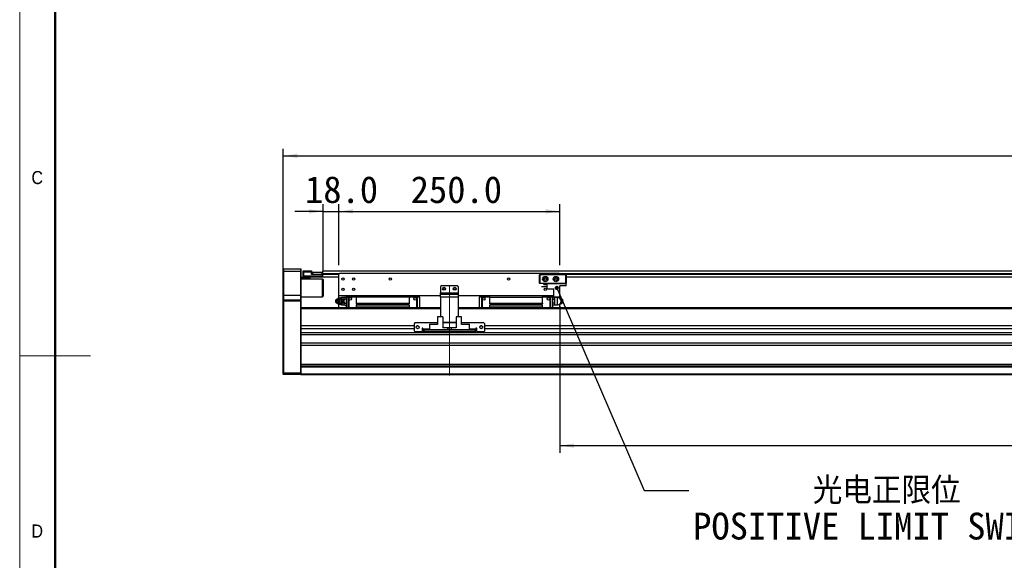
# Model space of a CAD drawing. Header units: millimetres. Extents: x 40 to 3331, y 40 to 2336.
# Tile 2 of 11: x 40 to 1154, y 957 to 1568. Entities that reach past the tile are written whole.
import ezdxf

# ---------------------------------------------------------------- set-up
doc = ezdxf.new("R2010")
doc.units = ezdxf.units.MM
doc.header["$LTSCALE"] = 8
doc.linetypes.add('CENTERX2', pattern=[20.32, 12.7, -2.54, 2.54, -2.54])
doc.layers.add('DIMNS', color=7, linetype='Continuous')
doc.styles.add('SLDTEXTSTYLE0', font='Gothic.ttf', dxfattribs={"width": 0.913})
doc.styles.add('SLDTEXTSTYLE7', font='txt')
doc.styles.add('SLDTEXTSTYLE8', font='txt', dxfattribs={"bigfont": 'bigfont'})
doc.dimstyles.new('SLDDIMSTYLE0', dxfattribs={"dimtxt": 30.4, "dimasz": 16, "dimexe": 0, "dimexo": 0.0625, "dimgap": 7.6, "dimtad": 2, "dimdec": 1, "dimrnd": 1e-09, "dimzin": 4, "dimdsep": 46, "dimtxsty": 'SLDTEXTSTYLE7', "dimsah": 1, "dimcen": 0.09, "dimadec": 0, "dimazin": 1, "dimtfac": 1, "dimtdec": 1, "dimtmove": 0, "dimatfit": 0, "dimfxl": 0, "dimfrac": 2, "dimtolj": 1, "dimtzin": 12, "dimarcsym": 0})
doc.dimstyles.new('SLDDIMSTYLE1', dxfattribs={"dimtxt": 30.4, "dimasz": 16, "dimexe": 0, "dimexo": 0.0625, "dimgap": 7.6, "dimtad": 2, "dimdec": 1, "dimrnd": 1e-09, "dimzin": 4, "dimdsep": 46, "dimtxsty": 'SLDTEXTSTYLE7', "dimsah": 1, "dimcen": 0.09, "dimadec": 0, "dimazin": 1, "dimtfac": 1, "dimtdec": 1, "dimtofl": 0, "dimtmove": 0, "dimatfit": 3, "dimfxl": 0, "dimfrac": 2, "dimtolj": 1, "dimtzin": 12, "dimarcsym": 0})
doc.dimstyles.new('SLDDIMSTYLE4', dxfattribs={"dimtxt": 0.18, "dimasz": 4.8, "dimexe": 0, "dimexo": 0.0625, "dimgap": 0, "dimtad": 0, "dimtih": 1, "dimtoh": 1, "dimdec": 0, "dimrnd": 1e-09, "dimzin": 0, "dimdsep": 46, "dimtxsty": 'Standard', "dimblk1": 'DOT', "dimblk2": 'DOT', "dimsah": 1, "dimcen": 0.09, "dimadec": 0, "dimazin": 0, "dimtfac": 4.8, "dimtdec": 0, "dimtofl": 0, "dimtmove": 0, "dimatfit": 3, "dimldrblk": 'DOT', "dimfxl": 0, "dimfrac": 2, "dimtolj": 1, "dimtzin": 0, "dimarcsym": 0})

# ---------------------------------------------------------------- blocks, each defined once
blk = doc.blocks.new('_D_8')
at = {"layer": 'DIMNS'}
for p, q in [((338.3, 1260.1), (338.3, 1422.4)), ((2514.3, 1260.1), (2514.3, 1422.4)), ((338.3, 1414.4), (2514.3, 1414.4))]:
    blk.add_line(p, q, dxfattribs=at)
for points in [[(338.3, 1414.4), (354.3, 1412), (354.3, 1416.8)], [(2514.3, 1414.4), (2498.3, 1416.8), (2498.3, 1412)]]:
    blk.add_solid(points, dxfattribs=at)
at = {"layer": 'DIMNS', "insert": (1371.6, 1454.3), "char_height": 30.4, "attachment_point": 1, "style": 'SLDTEXTSTYLE7'}
blk.add_mtext('2176.0', dxfattribs=at)
blk = doc.blocks.new('_D_10')
at = {"layer": 'DIMNS'}
for p, q in [((401.3, 1290.6), (401.3, 1359.5)), ((651.3, 1290.6), (651.3, 1359.5)), ((401.3, 1351.5), (651.3, 1351.5))]:
    blk.add_line(p, q, dxfattribs=at)
for points in [[(401.3, 1351.5), (417.3, 1349.1), (417.3, 1353.9)], [(651.3, 1351.5), (635.3, 1353.9), (635.3, 1349.1)]]:
    blk.add_solid(points, dxfattribs=at)
at = {"layer": 'DIMNS', "insert": (482.5, 1391.4), "char_height": 30.4, "attachment_point": 1, "style": 'SLDTEXTSTYLE7'}
blk.add_mtext('250.0', dxfattribs=at)
blk = doc.blocks.new('_D_11')
at = {"layer": 'DIMNS'}
for p, q in [((383.3, 1284.6), (383.3, 1359.5)), ((401.3, 1290.6), (401.3, 1359.5)), ((383.3, 1351.5), (351.3, 1351.5)), ((383.3, 1351.5), (401.3, 1351.5)), ((401.3, 1351.5), (433.3, 1351.5))]:
    blk.add_line(p, q, dxfattribs=at)
for points in [[(383.3, 1351.5), (367.3, 1353.9), (367.3, 1349.1)], [(401.3, 1351.5), (417.3, 1349.1), (417.3, 1353.9)]]:
    blk.add_solid(points, dxfattribs=at)
at = {"layer": 'DIMNS', "insert": (362.9, 1391.4), "char_height": 30.4, "attachment_point": 1, "style": 'SLDTEXTSTYLE7'}
blk.add_mtext('18.0', dxfattribs=at)
blk = doc.blocks.new('_D_12')
at = {"layer": 'DIMNS'}
for p, q in [((651.3, 1244.2), (651.3, 1078.4)), ((2171.3, 1240.7), (2171.3, 1078.4)), ((651.3, 1086.4), (2171.3, 1086.4))]:
    blk.add_line(p, q, dxfattribs=at)
for points in [[(651.3, 1086.4), (667.3, 1084), (667.3, 1088.8)], [(2171.3, 1086.4), (2155.3, 1088.8), (2155.3, 1084)]]:
    blk.add_solid(points, dxfattribs=at)
at = {"layer": 'DIMNS', "char_height": 30.4, "attachment_point": 1, "style": 'SLDTEXTSTYLE7'}
for s, insert in [('Stroke T=', (1283.8, 1126.3)), ('1520.0', (1459.4, 1126.3))]:
    blk.add_mtext(s, dxfattribs=dict(at, insert=insert))
blk = doc.blocks.new('SW_NOTE_5')
at = {"layer": 'DIMNS', "color": 0, "char_height": 30.4, "attachment_point": 1}
for s, insert, style in [('     光电正限位', (4.7, 15), 'SLDTEXTSTYLE8'), ('POSITIVE LIMIT SWITCH', (4.7, -25.2), 'SLDTEXTSTYLE7')]:
    blk.add_mtext(s, dxfattribs=dict(at, insert=insert, style=style))
blk = doc.blocks.new('_DOT')
at = {"color": 0, "linetype": 'ByBlock', "lineweight": -2}
blk.add_line((-0.5, 0), (-1, 0), dxfattribs=at)
at = {"color": 0, "linetype": 'ByBlock', "const_width": 0.5}
blk.add_lwpolyline([(-0.25, 0, 1), (0.25, 0, 1)], format="xyb", close=True, dxfattribs=at)

msp = doc.modelspace()

# ---------------------------------------------------------------- linework, layer by layer
at = {"color": 7, "linetype": 'Continuous', "lineweight": 18}
for p, q in [((40, 2336), (40, 40)), ((80, 2296), (80, 80)), ((40, 1188), (120, 1188))]:
    msp.add_line(p, q, dxfattribs=at)
at = {"color": 7, "linetype": 'Continuous', "lineweight": 50}
msp.add_line((80, 2296), (80, 80), dxfattribs=at)
at = {"color": 7, "linetype": 'Continuous', "lineweight": 25}
for p, q in [((338.648674, 1286.3955843), (338.3486838, 1286.0955867)), ((338.3486838, 1283.3955857), (338.3486838, 1286.0955867)), ((338.648674, 1283.3955857), (338.3486838, 1283.3955857)), ((338.3486838, 1256.3955869), (338.3486838, 1283.3955857)), ((338.648674, 1286.3955843), (338.648674, 1283.3955857)), ((338.648674, 1286.3955843), (358.0486745, 1286.3955843)), ((338.648674, 1283.3955857), (338.648674, 1256.3955869)), ((358.0486745, 1283.3955857), (338.648674, 1283.3955857)), ((358.0486745, 1283.3955857), (358.0486745, 1286.3955843)), ((358.0486745, 1286.3955843), (358.3486647, 1286.0955867)), ((358.0486745, 1256.3955869), (358.0486745, 1283.3955857)), ((358.0486745, 1283.3955857), (358.3486647, 1283.3955857)), ((358.3486647, 1286.0955867), (358.3486647, 1283.3955857)), ((358.3486647, 1283.3955857), (358.3486647, 1256.3955869)), ((360.8486623, 1284.0955901), (361.1487121, 1284.3955877)), ((360.8486623, 1282.8955847), (360.8486623, 1284.0955901)), ((360.8486623, 1278.3955905), (360.8486623, 1282.8955847)), ((360.8486623, 1282.8955847), (361.1487121, 1282.8955847)), ((361.1487121, 1284.3955877), (361.1487121, 1282.8955847)), ((361.1487121, 1284.3955877), (370.348689, 1284.3955877)), ((370.348689, 1282.8955847), (361.1487121, 1282.8955847)), ((361.1487121, 1282.8955847), (361.1487121, 1278.3955905)), ((370.348689, 1284.3955877), (370.348689, 1282.8955847)), ((370.348689, 1280.0955894), (370.348689, 1282.8955847)), ((370.8487124, 1280.5955905), (370.8487124, 1282.5955871)), ((370.8487124, 1282.5955871), (371.3486762, 1282.5955871)), ((371.3486762, 1282.5955871), (371.3486762, 1280.5955905)), ((371.3486762, 1282.5955871), (382.3486538, 1282.5955871)), ((382.3486538, 1280.5955905), (382.3486538, 1282.5955871)), ((382.3486538, 1282.5955871), (382.8486771, 1282.5955871)), ((2468.8487024, 1283.7455842), (382.8486771, 1283.7455842)), ((382.8486771, 1283.7455842), (382.8486771, 1282.5955871)), ((382.8486771, 1282.5955871), (382.8486771, 1282.4038985)), ((382.8486771, 1282.4038985), (382.8486771, 1280.7455855)), ((358.3486647, 1276.8955874), (361.1487121, 1276.8955874)), ((368.3486552, 1275.8955854), (358.3486647, 1275.8955854)), ((382.8486771, 1274.8955908), (358.3486647, 1274.8955908)), ((360.8486623, 1277.1955851), (360.8486623, 1278.3955905)), ((361.1487121, 1278.3955905), (360.8486623, 1278.3955905)), ((361.1487121, 1276.8955874), (360.8486623, 1277.1955851)), ((361.1487121, 1278.3955905), (361.1487121, 1276.8955874)), ((361.1487121, 1278.3955905), (382.5486869, 1278.3955905)), ((382.5486869, 1276.8955874), (361.1487121, 1276.8955874)), ((368.3486552, 1276.8955874), (368.3486552, 1275.8955854)), ((368.3486552, 1275.8955854), (368.3486552, 1274.8955908)), ((370.348689, 1280.3955871), (382.5486869, 1280.3955871)), ((382.5486869, 1280.0955894), (370.348689, 1280.0955894)), ((370.8487124, 1280.3955871), (370.8487124, 1280.5955905)), ((371.3486762, 1280.5955905), (370.8487124, 1280.5955905)), ((371.3486762, 1280.5955905), (382.3486538, 1280.5955905)), ((382.8486771, 1280.5955905), (382.3486538, 1280.5955905)), ((382.5486869, 1280.3955871), (382.8486771, 1280.3955871)), ((382.5486869, 1280.3955871), (382.5486869, 1280.0955894)), ((382.5486869, 1280.3955871), (382.8486771, 1280.0955894)), ((382.5486869, 1278.3955905), (382.5486869, 1280.0955894)), ((382.5486869, 1280.0955894), (382.8486771, 1280.0955894)), ((382.5486869, 1276.8955874), (382.5486869, 1278.3955905)), ((382.5486869, 1278.3955905), (382.8486771, 1278.3955905)), ((382.5486869, 1276.8955874), (382.8486771, 1277.1955851)), ((382.8486771, 1280.7455855), (382.8486771, 1280.2455845)), ((382.8486771, 1280.2455845), (382.8486771, 1280.0955894)), ((382.8486771, 1280.0955894), (382.8486771, 1278.3955905)), ((382.8486771, 1278.3955905), (382.8486771, 1277.1955851)), ((401.3487072, 1277.2455859), (382.8486771, 1277.2455859)), ((383.3487005, 1274.3955898), (382.8486771, 1274.8955908)), ((382.8486771, 1254.8955875), (382.8486771, 1274.8955908)), ((383.3487005, 1274.3955898), (383.3487005, 1255.3955886)), ((402.3486943, 1281.3955891), (401.3487072, 1280.3955871)), ((401.3487072, 1255.8955858), (401.3487072, 1280.3955871)), ((650.3486902, 1281.3955891), (402.3486943, 1281.3955891)), ((628.3486755, 1279.5955884), (628.6486954, 1279.8955861)), ((628.6486954, 1279.4713202), (628.3486755, 1279.5955884)), ((628.3486755, 1270.1955858), (628.3486755, 1279.5955884)), ((628.6486954, 1270.319854), (628.3486755, 1270.1955858)), ((628.6486954, 1279.8955861), (628.7729413, 1279.5955884)), ((628.6486954, 1279.8955861), (658.0486865, 1279.8955861)), ((628.7729413, 1279.5955884), (628.6486954, 1279.4713202)), ((628.6486954, 1279.4713202), (628.6486954, 1270.319854)), ((628.6486954, 1270.319854), (628.7729413, 1270.1955858)), ((657.9244108, 1279.5955884), (628.7729413, 1279.5955884)), ((651.3486774, 1280.3955871), (650.3486902, 1281.3955891)), ((651.3486774, 1279.8955861), (651.3486774, 1280.3955871)), ((658.0486865, 1279.8955861), (657.9244108, 1279.5955884)), ((658.0486865, 1279.4713202), (657.9244108, 1279.5955884)), ((657.9244108, 1270.1955858), (658.0486865, 1270.319854)), ((658.0486865, 1279.8955861), (658.3486766, 1279.5955884)), ((658.3486766, 1279.5955884), (658.0486865, 1279.4713202)), ((658.0486865, 1270.319854), (658.0486865, 1279.4713202)), ((658.3486766, 1270.1955858), (658.0486865, 1270.319854)), ((658.3486766, 1279.5955884), (658.3486766, 1270.1955858)), ((2199.3486852, 1277.2455859), (658.3486766, 1277.2455859)), ((517.348674, 1267.3955905), (516.3486869, 1266.3955885)), ((516.3486869, 1266.3955885), (516.3486869, 1259.3955855)), ((516.3486869, 1259.3955855), (536.3486976, 1259.3955855)), ((516.3486869, 1257.8955862), (516.3486869, 1259.3955855)), ((535.3486807, 1267.3955905), (517.348674, 1267.3955905)), ((536.3486976, 1266.3955885), (535.3486807, 1267.3955905)), ((536.3486976, 1266.3955885), (536.3486976, 1259.3955855)), ((536.3486976, 1259.3955855), (536.3486976, 1257.8955862)), ((628.6486954, 1269.8955881), (628.3486755, 1270.1955858)), ((628.7729413, 1270.1955858), (628.6486954, 1269.8955881)), ((636.8486852, 1269.8955881), (628.6486954, 1269.8955881)), ((628.7729413, 1270.1955858), (657.9244108, 1270.1955858)), ((630.6486697, 1266.6455853), (636.8486852, 1266.6455853)), ((630.6486697, 1266.3455877), (630.6486697, 1266.6455853)), ((630.6486697, 1266.3455877), (636.8486852, 1266.3455877)), ((633.0486805, 1269.2955854), (636.8486852, 1269.2955854)), ((633.0486805, 1268.5955885), (633.0486805, 1269.2955854)), ((633.0486805, 1268.5955885), (636.8486852, 1268.5955885)), ((636.8486852, 1263.6955875), (636.8486852, 1269.8955881)), ((636.8486852, 1269.8955881), (658.3486766, 1269.8955881)), ((636.8486852, 1263.6955875), (644.3986864, 1263.6955875)), ((644.3986864, 1254.3955865), (644.3986864, 1263.6955875)), ((651.3486774, 1254.3955865), (651.3486774, 1267.2955888)), ((658.3486766, 1267.2955888), (651.3486774, 1267.2955888)), ((657.9244108, 1270.1955858), (658.0486865, 1269.8955881)), ((658.3486766, 1270.1955858), (658.0486865, 1269.8955881)), ((658.3486766, 1267.2955888), (658.3486766, 1269.8955881)), ((338.648674, 1256.3955869), (338.3486838, 1256.3955869)), ((338.3486838, 1251.0955865), (338.3486838, 1256.3955869)), ((338.648674, 1251.3955879), (338.3486838, 1251.0955865)), ((338.3486838, 1249.8955886), (338.3486838, 1251.0955865)), ((338.3486838, 1169.019851), (338.3486838, 1249.8955886)), ((338.648674, 1249.8955886), (338.3486838, 1249.8955886)), ((338.648674, 1256.3955869), (338.648674, 1251.3955879)), ((358.0486745, 1256.3955869), (338.648674, 1256.3955869)), ((338.648674, 1251.3955879), (338.648674, 1249.8955886)), ((338.648674, 1251.3955879), (358.0486745, 1251.3955879)), ((338.648674, 1249.8955886), (338.648674, 1168.8955865)), ((358.0486745, 1249.8955886), (338.648674, 1249.8955886)), ((358.0486745, 1251.3955879), (358.0486745, 1256.3955869)), ((358.3486647, 1256.3955869), (358.0486745, 1256.3955869)), ((358.0486745, 1249.8955886), (358.0486745, 1251.3955879)), ((358.3486647, 1251.0955865), (358.0486745, 1251.3955879)), ((358.0486745, 1168.8955865), (358.0486745, 1249.8955886)), ((358.3486647, 1249.8955886), (358.0486745, 1249.8955886)), ((358.3486647, 1256.3955869), (358.3486647, 1251.0955865)), ((358.3486647, 1254.8955875), (382.8486771, 1254.8955875)), ((358.3486647, 1251.0955865), (358.3486647, 1249.8955886)), ((358.3486647, 1249.8955886), (358.3486647, 1242.1097319)), ((382.8486771, 1254.8955875), (383.3487005, 1255.3955886)), ((398.5455007, 1251.8569502), (398.1887073, 1251.3362515)), ((398.1887073, 1248.4549257), (398.5455007, 1247.9342232)), ((400.4555316, 1253.3955882), (400.1974434, 1253.027686)), ((516.3486869, 1255.8955858), (401.3487072, 1255.8955858)), ((401.3487072, 1253.3955882), (401.3487072, 1255.8955858)), ((407.3486895, 1253.8955855), (404.0486784, 1253.8955855)), ((404.1790933, 1253.3955882), (404.6346516, 1253.3955882)), ((406.5199465, 1249.8955886), (406.0404868, 1249.8955886)), ((407.8474612, 1254.5143898), (407.3486895, 1254.0155883)), ((407.3486895, 1253.8532476), (407.8474612, 1254.5143898)), ((407.3486895, 1254.0155883), (407.3486895, 1253.8532476)), ((407.3486895, 1253.3596876), (407.3486895, 1253.8532476)), ((407.3486895, 1252.8661313), (407.3486895, 1253.3596876)), ((407.8474612, 1252.2049892), (407.3486895, 1252.8661313)), ((407.3486895, 1250.8827048), (407.3486895, 1252.8661313)), ((407.3486895, 1250.8827048), (407.8474612, 1252.2049892)), ((407.3486895, 1249.8955886), (407.3486895, 1250.8827048)), ((407.3486895, 1248.9084686), (407.3486895, 1249.8955886)), ((407.8474612, 1247.5861843), (407.3486895, 1248.9084686)), ((407.3486895, 1246.9250458), (407.3486895, 1248.9084686)), ((407.8474612, 1254.5143898), (409.3486638, 1254.5143898)), ((409.3486638, 1252.2049892), (407.8474612, 1252.2049892)), ((409.3486638, 1255.4955865), (411.8486614, 1255.4955865)), ((409.3486638, 1255.4955865), (409.3486638, 1254.4955882)), ((411.8486614, 1254.4955882), (409.3486638, 1254.4955882)), ((409.3486638, 1254.4955882), (409.3486638, 1242.3955883)), ((411.8486614, 1254.9955855), (411.8486614, 1255.4955865)), ((412.3486848, 1255.4955865), (411.8486614, 1254.9955855)), ((411.8486614, 1254.4955882), (411.8486614, 1254.9955855)), ((411.8486614, 1254.9955855), (412.3486848, 1254.4955882)), ((411.8486614, 1242.3955883), (411.8486614, 1254.4955882)), ((420.9486813, 1255.4955865), (412.3486848, 1255.4955865)), ((412.3486848, 1254.4955882), (412.3486848, 1242.3955883)), ((420.9486813, 1254.4955882), (412.3486848, 1254.4955882)), ((420.9486813, 1255.8955858), (420.9486813, 1254.5855875)), ((420.9486813, 1254.5855875), (420.9486813, 1247.4955889)), ((480.7486803, 1254.5855875), (420.9486813, 1254.5855875)), ((480.7486803, 1255.8955858), (480.7486803, 1254.5855875)), ((489.3486769, 1255.4955865), (480.7486803, 1255.4955865)), ((480.7486803, 1254.5855875), (480.7486803, 1247.4955889)), ((489.3486769, 1254.4955882), (480.7486803, 1254.4955882)), ((489.8486704, 1254.9955855), (489.3486769, 1255.4955865)), ((489.3486769, 1254.4955882), (489.8486704, 1254.9955855)), ((489.3486769, 1242.3955883), (489.3486769, 1254.4955882)), ((489.8486704, 1255.4955865), (489.8486704, 1254.9955855)), ((489.8486704, 1255.4955865), (492.3486979, 1255.4955865)), ((489.8486704, 1254.9955855), (489.8486704, 1254.4955882)), ((489.8486704, 1254.4955882), (489.8486704, 1242.3955883)), ((492.3486979, 1254.4955882), (489.8486704, 1254.4955882)), ((492.3486979, 1254.4955882), (492.3486979, 1255.4955865)), ((492.3486979, 1254.4955882), (492.3486979, 1242.3955883)), ((516.3486869, 1257.8955862), (536.3486976, 1257.8955862)), ((516.3486869, 1254.3955865), (516.3486869, 1257.8955862)), ((536.3486976, 1254.3955865), (516.3486869, 1254.3955865)), ((516.3486869, 1254.3955865), (516.3486869, 1232.2955887)), ((536.3486976, 1257.8955862), (536.3486976, 1254.3955865)), ((644.3986864, 1255.8955858), (536.3486976, 1255.8955858)), ((536.3486976, 1254.3955865), (536.3486976, 1232.2955887)), ((560.3486867, 1255.4955865), (562.8486843, 1255.4955865)), ((560.3486867, 1255.4955865), (560.3486867, 1254.4955882)), ((562.8486843, 1254.4955882), (560.3486867, 1254.4955882)), ((560.3486867, 1242.3955883), (560.3486867, 1254.4955882)), ((562.8486843, 1254.9955855), (562.8486843, 1255.4955865)), ((563.3486778, 1255.4955865), (562.8486843, 1254.9955855)), ((562.8486843, 1254.4955882), (562.8486843, 1254.9955855)), ((562.8486843, 1254.9955855), (563.3486778, 1254.4955882)), ((562.8486843, 1242.3955883), (562.8486843, 1254.4955882)), ((571.9486744, 1255.4955865), (563.3486778, 1255.4955865)), ((563.3486778, 1254.4955882), (563.3486778, 1242.3955883)), ((571.9486744, 1254.4955882), (563.3486778, 1254.4955882)), ((571.9486744, 1254.5855875), (571.9486744, 1255.8955858)), ((571.9486744, 1254.5855875), (631.7486734, 1254.5855875)), ((571.9486744, 1247.4955889), (571.9486744, 1254.5855875)), ((631.7486734, 1254.5855875), (631.7486734, 1255.8955858)), ((640.34867, 1255.4955865), (631.7486734, 1255.4955865)), ((631.7486734, 1247.4955889), (631.7486734, 1254.5855875)), ((640.34867, 1254.4955882), (631.7486734, 1254.4955882)), ((640.8486933, 1254.9955855), (640.34867, 1255.4955865)), ((640.34867, 1254.4955882), (640.8486933, 1254.9955855)), ((640.34867, 1242.3955883), (640.34867, 1254.4955882)), ((640.8486933, 1255.4955865), (640.8486933, 1254.9955855)), ((640.8486933, 1255.4955865), (643.3486909, 1255.4955865)), ((640.8486933, 1254.9955855), (640.8486933, 1254.4955882)), ((643.3486909, 1254.4955882), (640.8486933, 1254.4955882)), ((640.8486933, 1254.4955882), (640.8486933, 1242.3955883)), ((643.3486909, 1254.4955882), (643.3486909, 1255.4955865)), ((644.3986864, 1254.5143898), (643.3486909, 1254.5143898)), ((643.3486909, 1242.3955883), (643.3486909, 1254.4955882)), ((644.8498935, 1252.2049892), (643.3486909, 1252.2049892)), ((651.3486774, 1254.3955865), (644.3986864, 1254.3955865)), ((644.8498935, 1254.5143898), (645.348695, 1253.8532476)), ((645.348695, 1252.8661313), (644.8498935, 1252.2049892)), ((644.8498935, 1252.2049892), (645.348695, 1250.8827048)), ((645.348695, 1248.9084686), (644.8498935, 1247.5861843)), ((645.348695, 1254.0155883), (644.9686856, 1254.3955865)), ((645.348695, 1253.8532476), (645.348695, 1254.0155883)), ((648.6486764, 1253.8955855), (645.348695, 1253.8955855)), ((645.348695, 1253.8532476), (645.348695, 1253.3596876)), ((645.348695, 1253.3596876), (645.348695, 1252.8661313)), ((645.348695, 1252.8661313), (645.348695, 1250.8827048)), ((645.348695, 1250.8827048), (645.348695, 1249.8955886)), ((645.348695, 1249.8955886), (645.348695, 1248.9084686)), ((645.348695, 1248.9084686), (645.348695, 1246.9250458)), ((651.8330247, 1253.3955882), (650.4518063, 1253.3955882)), ((651.3486774, 1253.3955882), (651.3486774, 1254.3955865)), ((652.241853, 1253.3955882), (651.8330247, 1253.3955882)), ((654.1040511, 1249.8955886), (653.7180216, 1249.8955886)), ((654.5086772, 1251.3362515), (654.151854, 1251.8569502)), ((654.151854, 1247.9342232), (654.5086772, 1248.4549257)), ((516.3486869, 1242.3955883), (358.3486647, 1242.3955883)), ((358.3486647, 1242.1097319), (358.3486647, 1241.3955863)), ((358.3486647, 1241.3955863), (358.3486647, 1221.8955877)), ((401.3487072, 1242.3955883), (401.3487072, 1246.3955889)), ((404.0486784, 1245.8955879), (407.3486895, 1245.8955879)), ((404.1790933, 1246.3955889), (404.6346516, 1246.3955889)), ((407.3486895, 1246.9250458), (407.8474612, 1247.5861843)), ((407.3486895, 1246.4314858), (407.3486895, 1246.9250458)), ((407.3486895, 1245.9379259), (407.3486895, 1246.4314858)), ((407.8474612, 1245.2767837), (407.3486895, 1245.9379259)), ((407.3486895, 1245.7755889), (407.3486895, 1245.9379259)), ((407.3486895, 1245.7755889), (407.8474612, 1245.2767837)), ((407.8474612, 1247.5861843), (409.3486638, 1247.5861843)), ((407.8474612, 1245.2767837), (409.3486638, 1245.2767837)), ((420.9486813, 1247.4955889), (480.7486803, 1247.4955889)), ((420.9486813, 1247.4955889), (420.9486813, 1246.9955879)), ((480.7486803, 1246.9955879), (420.9486813, 1246.9955879)), ((420.9486813, 1245.7955862), (420.9486813, 1242.9655875)), ((420.9486813, 1245.7955862), (480.7486803, 1245.7955862)), ((420.9486813, 1242.9655875), (420.9486813, 1242.3955883)), ((480.7486803, 1242.9655875), (420.9486813, 1242.9655875)), ((480.7486803, 1247.4955889), (480.7486803, 1246.9955879)), ((480.7486803, 1245.7955862), (480.7486803, 1242.9655875)), ((480.7486803, 1242.9655875), (480.7486803, 1242.3955883)), ((2316.348669, 1242.3955883), (536.3486976, 1242.3955883)), ((571.9486744, 1246.9955879), (571.9486744, 1247.4955889)), ((571.9486744, 1247.4955889), (631.7486734, 1247.4955889)), ((631.7486734, 1246.9955879), (571.9486744, 1246.9955879)), ((571.9486744, 1242.9655875), (571.9486744, 1245.7955862)), ((571.9486744, 1245.7955862), (631.7486734, 1245.7955862)), ((631.7486734, 1242.9655875), (571.9486744, 1242.9655875)), ((571.9486744, 1242.3955883), (571.9486744, 1242.9655875)), ((631.7486734, 1247.4955889), (631.7486734, 1246.9955879)), ((631.7486734, 1242.9655875), (631.7486734, 1245.7955862)), ((631.7486734, 1242.3955883), (631.7486734, 1242.9655875)), ((644.8498935, 1247.5861843), (643.3486909, 1247.5861843)), ((644.8498935, 1245.2767837), (643.3486909, 1245.2767837)), ((644.8498935, 1247.5861843), (645.348695, 1246.9250458)), ((645.348695, 1245.9379259), (644.8498935, 1245.2767837)), ((644.8498935, 1245.2767837), (645.348695, 1245.7755889)), ((645.348695, 1246.9250458), (645.348695, 1246.4314858)), ((645.348695, 1246.4314858), (645.348695, 1245.9379259)), ((645.348695, 1245.9379259), (645.348695, 1245.7755889)), ((645.348695, 1245.8955879), (648.6486764, 1245.8955879)), ((651.3486774, 1242.3955883), (651.3486774, 1246.3955889)), ((652.241853, 1246.3955889), (651.8330247, 1246.3955889)), ((512.8486724, 1232.2955887), (512.8486724, 1223.395587)), ((518.8486845, 1232.2955887), (512.8486724, 1232.2955887)), ((518.8486845, 1232.2955887), (518.8486845, 1219.8955874)), ((533.8486702, 1225.8955865), (518.8486845, 1225.8955865)), ((533.8486702, 1232.2955887), (533.8486702, 1219.8955874)), ((539.8486824, 1232.2955887), (533.8486702, 1232.2955887)), ((539.8486824, 1223.395587), (539.8486824, 1232.2955887)), ((358.3486647, 1221.8955877), (358.3486647, 1218.4955879)), ((486.3486857, 1221.8955877), (358.3486647, 1221.8955877)), ((486.3486857, 1218.4955879), (358.3486647, 1218.4955879)), ((358.3486647, 1218.4955879), (358.3486647, 1214.1606092)), ((487.3486728, 1225.3955874), (486.3486857, 1224.3955872)), ((486.3486857, 1224.3955872), (486.3486857, 1216.3955878)), ((486.3486857, 1216.3955878), (487.3486728, 1215.3955876)), ((512.8486724, 1225.3955874), (487.3486728, 1225.3955874)), ((487.3486728, 1215.3955876), (495.348689, 1215.3955876)), ((491.1486776, 1221.8955877), (489.5486803, 1221.8955877)), ((496.3486762, 1219.3955864), (495.348689, 1219.3955864)), ((495.348689, 1219.3955864), (495.348689, 1215.3955876)), ((496.3486762, 1218.4955879), (495.348689, 1218.4955879)), ((496.3486762, 1218.3955881), (496.3486762, 1219.3955864)), ((496.3486762, 1218.3955881), (496.3486762, 1217.3955879)), ((496.3486762, 1215.3955876), (496.3486762, 1217.3955879)), ((496.3486762, 1217.3955879), (497.3486931, 1217.3955879)), ((497.3486931, 1215.3955876), (496.3486762, 1215.3955876)), ((497.3486931, 1217.3955879), (497.3486931, 1215.3955876)), ((555.3486914, 1217.3955879), (497.3486931, 1217.3955879)), ((555.3486914, 1215.3955876), (497.3486931, 1215.3955876)), ((503.6486954, 1223.8955881), (511.4486785, 1223.8955881)), ((503.6486954, 1223.8955881), (503.6486954, 1223.395587)), ((503.6486954, 1223.395587), (503.6486954, 1217.3955879)), ((512.8486724, 1223.395587), (503.6486954, 1223.395587)), ((511.948672, 1223.395587), (511.4486785, 1223.8955881)), ((533.8486702, 1225.3955874), (518.8486845, 1225.3955874)), ((524.3486733, 1219.8955874), (518.8486845, 1219.8955874)), ((524.3486733, 1217.3955879), (524.3486733, 1219.8955874)), ((526.3486774, 1219.8955874), (524.3486733, 1219.8955874)), ((526.3486774, 1217.3955879), (526.3486774, 1219.8955874)), ((528.3486814, 1219.8955874), (526.3486774, 1219.8955874)), ((528.3486814, 1219.8955874), (528.3486814, 1217.3955879)), ((533.8486702, 1219.8955874), (528.3486814, 1219.8955874)), ((565.3486819, 1225.3955874), (539.8486824, 1225.3955874)), ((549.0486891, 1223.395587), (539.8486824, 1223.395587)), ((541.2486763, 1223.8955881), (540.7486827, 1223.395587)), ((541.2486763, 1223.8955881), (549.0486891, 1223.8955881)), ((549.0486891, 1223.395587), (549.0486891, 1223.8955881)), ((549.0486891, 1217.3955879), (549.0486891, 1223.395587)), ((555.3486914, 1215.3955876), (555.3486914, 1217.3955879)), ((555.3486914, 1217.3955879), (556.3486786, 1217.3955879)), ((556.3486786, 1215.3955876), (555.3486914, 1215.3955876)), ((557.3486955, 1219.3955864), (556.3486786, 1219.3955864)), ((556.3486786, 1219.3955864), (556.3486786, 1218.3955881)), ((557.3486955, 1218.4955879), (556.3486786, 1218.4955879)), ((556.3486786, 1217.3955879), (556.3486786, 1218.3955881)), ((556.3486786, 1217.3955879), (556.3486786, 1215.3955876)), ((557.3486955, 1215.3955876), (557.3486955, 1219.3955864)), ((557.3486955, 1215.3955876), (565.3486819, 1215.3955876)), ((563.1486745, 1221.8955877), (561.5486772, 1221.8955877)), ((566.348669, 1224.3955872), (565.3486819, 1225.3955874)), ((565.3486819, 1215.3955876), (566.348669, 1216.3955878)), ((566.348669, 1216.3955878), (566.348669, 1224.3955872)), ((2286.3486976, 1221.8955877), (566.348669, 1221.8955877)), ((2286.3486976, 1218.4955879), (566.348669, 1218.4955879)), ((2494.3486423, 1214.1606092), (358.3486647, 1214.1606092)), ((358.3486647, 1214.1606092), (358.3486647, 1212.8529391)), ((358.3486647, 1212.8529391), (358.3486647, 1175.695588)), ((2494.3486423, 1211.7031525), (358.3486647, 1211.7031525)), ((2494.3486423, 1202.2913421), (358.3486647, 1202.2913421)), ((2494.3486423, 1199.8338861), (358.3486647, 1199.8338861)), ((2494.3486423, 1178.3955871), (358.3486647, 1178.3955871)), ((2494.3486423, 1176.3955868), (358.3486647, 1176.3955868)), ((358.3486647, 1175.695588), (358.3486647, 1175.3955866)), ((2494.3486423, 1175.3955866), (358.3486647, 1175.3955866)), ((358.3486647, 1175.3955866), (358.3486647, 1167.3955872)), ((338.3486838, 1169.019851), (338.648674, 1168.8955865)), ((338.3486838, 1167.1955875), (338.3486838, 1169.019851)), ((338.3486838, 1167.1955875), (338.648674, 1166.895588)), ((338.648674, 1168.8955865), (338.648674, 1166.895588)), ((338.648674, 1168.8955865), (358.0486745, 1168.8955865)), ((358.0486745, 1166.895588), (338.648674, 1166.895588)), ((358.3486647, 1169.019851), (358.0486745, 1168.8955865)), ((358.0486745, 1166.895588), (358.0486745, 1168.8955865)), ((358.3486647, 1167.1955875), (358.0486745, 1166.895588)), ((2494.3486423, 1167.3955872), (358.3486647, 1167.3955872)), ((358.3486647, 1167.3955872), (358.3486647, 1166.395587)), ((2494.3486423, 1166.395587), (358.3486647, 1166.395587))]:
    msp.add_line(p, q, dxfattribs=at)
at = {"color": 8, "linetype": 'Continuous', "lineweight": 25}
for p, q in [((401.6987056, 1280.7455855), (382.8486771, 1280.7455855)), ((401.3487072, 1280.2455845), (382.8486771, 1280.2455845)), ((2201.698658, 1280.7455855), (650.9986789, 1280.7455855)), ((2201.3486595, 1280.2455845), (651.3486774, 1280.2455845)), ((404.0486784, 1253.8955855), (404.0486784, 1253.4292052)), ((648.6486764, 1245.8955879), (648.6486764, 1253.8955855)), ((516.3486869, 1241.3955863), (358.3486647, 1241.3955863)), ((404.0486784, 1246.3308397), (404.0486784, 1245.8955879)), ((2316.348669, 1241.3955863), (536.3486976, 1241.3955863)), ((503.6486954, 1218.3955881), (496.3486762, 1218.3955881)), ((556.3486786, 1218.3955881), (549.0486891, 1218.3955881))]:
    msp.add_line(p, q, dxfattribs=at)
at = {"color": 7, "linetype": 'Continuous', "lineweight": 25, "flags": 128}
for points in [[(397.7486462, 1249.8955886), (397.9197712, 1250.8231821), (398.4069199, 1251.6095574), (399.1360635, 1252.1349947), (399.996099, 1252.3195046), (400.8561344, 1252.1349947), (401.585278, 1251.6095574), (402.0724268, 1250.8231821), (402.2434921, 1249.8955886), (402.0724268, 1248.967995), (401.585278, 1248.181616), (400.8561344, 1247.6561788), (399.996099, 1247.4716688), (399.1360635, 1247.6561788), (398.4069199, 1248.181616), (397.9197712, 1248.967995), (397.7486462, 1249.8955886)], [(398.5455007, 1251.8569502), (398.5915751, 1251.9224892), (399.3326397, 1252.6582378), (400.2550215, 1253.0946071), (401.2588234, 1253.1843158), (402.235207, 1252.9176409), (403.078434, 1252.3234758), (403.6970706, 1251.466212), (404.0241212, 1250.4387508), (404.0241212, 1249.3524264), (403.6970706, 1248.3249615), (403.078434, 1247.4676977), (402.235207, 1246.8735362), (401.2588234, 1246.6068576), (400.2550215, 1246.6965663), (399.3326397, 1247.1329394), (398.5915751, 1247.8686842), (398.5455007, 1247.9342232)], [(654.9487085, 1249.8955886), (654.7776134, 1250.8231821), (654.5086772, 1251.3362515)], [(654.5086772, 1248.4549257), (654.7776134, 1248.967995), (654.9487085, 1249.8955886)]]:
    msp.add_lwpolyline(points, dxfattribs=at)
at = {"color": 7, "linetype": 'Continuous', "lineweight": 25}
for centre, radius in [((405.8486833, 1274.8955872), 1.25), ((417.8486833, 1274.8955872), 1.25), ((459.3486833, 1274.8955872), 1.25), ((593.3486833, 1274.8955872), 1.25), ((634.8486833, 1274.8955872), 3), ((634.8486833, 1274.8955872), 1.7), ((634.8486833, 1274.8955872), 1.25), ((646.8486833, 1274.8955872), 3), ((646.8486833, 1274.8955872), 1.7), ((646.8486833, 1274.8955872), 1.25), ((405.8486833, 1263.3955872), 1.25), ((417.8486833, 1263.3955872), 1.25), ((520.3486833, 1263.8955872), 1.7), ((520.3486833, 1263.8955872), 1.25), ((532.3486833, 1263.8955872), 1.7), ((532.3486833, 1263.8955872), 1.25), ((634.8486833, 1263.3955872), 1.25), ((414.1486833, 1252.5955872), 1.5), ((487.5486833, 1252.5955872), 1.5), ((565.1486833, 1252.5955872), 1.5), ((638.5486833, 1252.5955872), 1.5), ((490.3486833, 1220.3955872), 1.7), ((562.3486833, 1220.3955872), 1.7)]:
    msp.add_circle(centre, radius, dxfattribs=at)
for centre, radius, start, end in [((401.0061377, 1249.8955872), 3.3, 0, 90.0000000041), ((401.0061377, 1249.8955872), 3.3, 269.9999999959, 0), ((404.0486833, 1249.8955872), 4, 90, 117.9917204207), ((648.6486833, 1249.8955872), 4, 0, 90), ((648.6486833, 1249.8955872), 4, 270, 0), ((649.3013325, 1249.8955867), 3.5754249, 306.7206095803, 53.2793904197), ((651.4838389, 1249.9724944), 3.2680064, 358.6515368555, 71.7123582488), ((651.4805166, 1249.8197357), 3.2713032, 289.1086025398, 1.3286568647), ((404.0486833, 1249.8955872), 4, 242.6870994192, 270)]:
    msp.add_arc(centre, radius, start, end, dxfattribs=at)
at = {"color": 8, "linetype": 'Continuous', "lineweight": 25}
msp.add_arc((401.5467084, 1249.8955867), 3.0435285, 293.9291862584, 66.0708137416, dxfattribs=at)
at = {"color": 7, "linetype": 'Continuous', "lineweight": 25}
for points, knots in [([(398.9602894, 1249.8955886), (398.9717531, 1250.0212079), (398.9946801, 1250.2724419), (399.1731926, 1250.6068222), (399.4361317, 1250.8610138), (399.7644541, 1251.0063543), (400.1182887, 1251.0264607), (400.4585125, 1250.9190927), (400.7465395, 1250.6962492), (400.950042, 1250.383466), (401.0238114, 1250.0988933), (401.0380916, 1249.8098824), (400.9922085, 1249.5185306), (400.8204336, 1249.1843847), (400.5556323, 1248.9301771), (400.2278423, 1248.784817), (399.8738643, 1248.7647111), (399.5337491, 1248.8720885), (399.2454542, 1249.0949144), (399.0429039, 1249.4077465), (398.9663976, 1249.6921987), (398.9614661, 1249.8564078), (398.9602894, 1249.8955886)], [0, 0, 0, 0, 0.05368671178, 0.10737146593, 0.16105561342, 0.21474365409, 0.26843093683, 0.3221167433, 0.37580453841, 0.42949067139, 0.4831754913, 0.49999951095, 0.55368622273, 0.60737144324, 0.66106149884, 0.71474202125, 0.76842933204, 0.82211528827, 0.87580277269, 0.92948890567, 0.98317586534, 1, 1, 1, 1]), ([(404.1790933, 1253.3955882), (403.700578, 1253.3955882), (402.8988073, 1253.3955882), (401.7170891, 1253.3955882), (401.0043549, 1253.3955882), (400.5933115, 1253.3955882), (400.4555316, 1253.3955882)], [0, 0, 0, 0, 0.3345962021, 0.5606287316, 0.8527247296, 1, 1, 1, 1]), ([(406.0404868, 1249.8955886), (405.7695476, 1250.2531193), (405.3193187, 1250.8472402), (404.7651657, 1251.7907159), (404.4230783, 1252.6118348), (404.2645825, 1253.1209712), (404.1790933, 1253.3955882)], [0, 0, 0, 0, 0.3228997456, 0.5365735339, 0.75003794, 1, 1, 1, 1]), ([(404.1790933, 1246.3955889), (404.28851, 1246.7488452), (404.4710533, 1247.3381935), (404.9097035, 1248.2749409), (405.4433527, 1249.1064517), (405.8313165, 1249.6191616), (406.0404868, 1249.8955886)], [0, 0, 0, 0, 0.3204928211, 0.5346880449, 0.7491275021, 1, 1, 1, 1]), ([(404.6346516, 1253.3955882), (404.9999989, 1252.8879542), (405.6175171, 1252.0299396), (406.2188718, 1250.7816768), (406.4273088, 1250.1682293), (406.5199465, 1249.8955886)], [0, 0, 0, 0, 0.4459525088, 0.7537590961, 1, 1, 1, 1]), ([(406.5199465, 1249.8955886), (406.3442498, 1249.4021534), (406.043625, 1248.5578641), (405.3072795, 1247.3102609), (404.8463652, 1246.6834873), (404.6346516, 1246.3955889)], [0, 0, 0, 0, 0.4319420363, 0.7390717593, 1, 1, 1, 1]), ([(653.7180216, 1249.8955886), (653.3545252, 1250.4043151), (652.7325695, 1251.2747647), (652.1342774, 1252.519829), (651.9231434, 1253.1336079), (651.8330247, 1253.3955882)], [0, 0, 0, 0, 0.446321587, 0.7636724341, 1, 1, 1, 1]), ([(651.8330247, 1246.3955889), (652.0119217, 1246.8908686), (652.3217287, 1247.7485753), (653.0580913, 1248.9929001), (653.5160034, 1249.6192571), (653.7180216, 1249.8955886)], [0, 0, 0, 0, 0.4330016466, 0.7498559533, 1, 1, 1, 1]), ([(652.241853, 1253.3955882), (652.5270799, 1253.0109581), (653.0093865, 1252.3605649), (653.6412743, 1251.2255323), (653.9201356, 1250.4619092), (654.0693752, 1250.0023641), (654.1040511, 1249.8955886)], [0, 0, 0, 0, 0.3444468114, 0.5824449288, 0.9029809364, 1, 1, 1, 1]), ([(654.1040511, 1249.8955886), (653.9797303, 1249.5138016), (653.7697895, 1248.8690772), (653.2170773, 1247.7637993), (652.6828654, 1246.9890843), (652.3385598, 1246.5257328), (652.241853, 1246.3955889)], [0, 0, 0, 0, 0.3434814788, 0.5800378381, 0.8820430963, 1, 1, 1, 1]), ([(400.1635284, 1246.7916916), (400.1642237, 1246.7906483), (400.2572032, 1246.6511265), (400.3567395, 1246.5228782), (400.4555316, 1246.3955889)], [0, 0, 0, 0, 0.0074776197, 1, 1, 1, 1]), ([(400.4555316, 1246.3955889), (400.7672603, 1246.3955889), (401.2905771, 1246.3955889), (402.2790652, 1246.3955889), (403.2390069, 1246.3955889), (403.8684802, 1246.3955889), (404.1790933, 1246.3955889)], [0, 0, 0, 0, 0.3312916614, 0.5561582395, 0.7809865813, 1, 1, 1, 1]), ([(650.5048246, 1246.3955889), (650.5795807, 1246.3955889), (651.0075697, 1246.3955889), (651.4597916, 1246.3955889), (651.8330247, 1246.3955889)], [0, 0, 0, 0, 0.17466820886, 1, 1, 1, 1])]:
    msp.add_open_spline(points, degree=3, knots=knots, dxfattribs=at)
at = {"layer": 'DIMNS', "linetype": 'CENTERX2', "lineweight": 18}
msp.add_line((526.3486833, 1165.5955872), (526.3486833, 1275.1955872), dxfattribs=at)

# ---------------------------------------------------------------- block references
at = {"layer": 'DIMNS'}
msp.add_blockref('SW_NOTE_5', (797.4423077, 1035.7615382), dxfattribs=at)

# ---------------------------------------------------------------- texts
at = {"color": 7, "linetype": 'Continuous', "lineweight": 0, "char_height": 14.8166667, "attachment_point": 1, "style": 'SLDTEXTSTYLE0'}
for s, insert in [('C', (53.3333333, 1397.1704528)), ('D', (53.3333333, 997.1704528))]:
    msp.add_mtext(s, dxfattribs=dict(at, insert=insert))

# ---------------------------------------------------------------- dimensions: what is measured, and where the dimension line sits
at = {"layer": 'DIMNS'}
for base, p1, p2, dimstyle, picture, middle in [((2514.3486833, 1414.3955872), (338.3486833, 1249.8955872), (2514.3486833, 1249.8955872), 'SLDDIMSTYLE1', '_D_8', (1431.0496692, 1414.3955872)), ((401.3486833, 1351.5185838), (383.3486833, 1274.3955872), (401.3486833, 1280.3955872), 'SLDDIMSTYLE0', '_D_11', (400.3827182, 1351.5185838)), ((651.3486833, 1351.5185838), (401.3486833, 1280.3955872), (651.3486833, 1280.3955872), 'SLDDIMSTYLE1', '_D_10', (530.8993196, 1351.5185838))]:
    dim = msp.add_linear_dim(base=base, p1=p1, p2=p2, dimstyle=dimstyle, dxfattribs=at)
    dim.commit()
    dim.dimension.update_dxf_attribs({"geometry": picture, "text_midpoint": middle, "dimtype": 160})
dim = msp.add_linear_dim(base=(2171.3486833, 1086.3955872), p1=(651.3486833, 1254.3955872), p2=(2171.3486833, 1250.8955872), text='Stroke T=<>', dimstyle='SLDDIMSTYLE1', dxfattribs=at)
dim.commit()
dim.dimension.update_dxf_attribs({"geometry": '_D_12', "text_midpoint": (1431.0496692, 1086.3955872), "dimtype": 160})

# ---------------------------------------------------------------- leaders
msp.add_leader([(647.8429168, 1264.9004737), (746.6423077, 1035.7615382), (797.4423077, 1035.7615382)], dimstyle='SLDDIMSTYLE4', dxfattribs=at)

doc.saveas('drawing.dxf')
